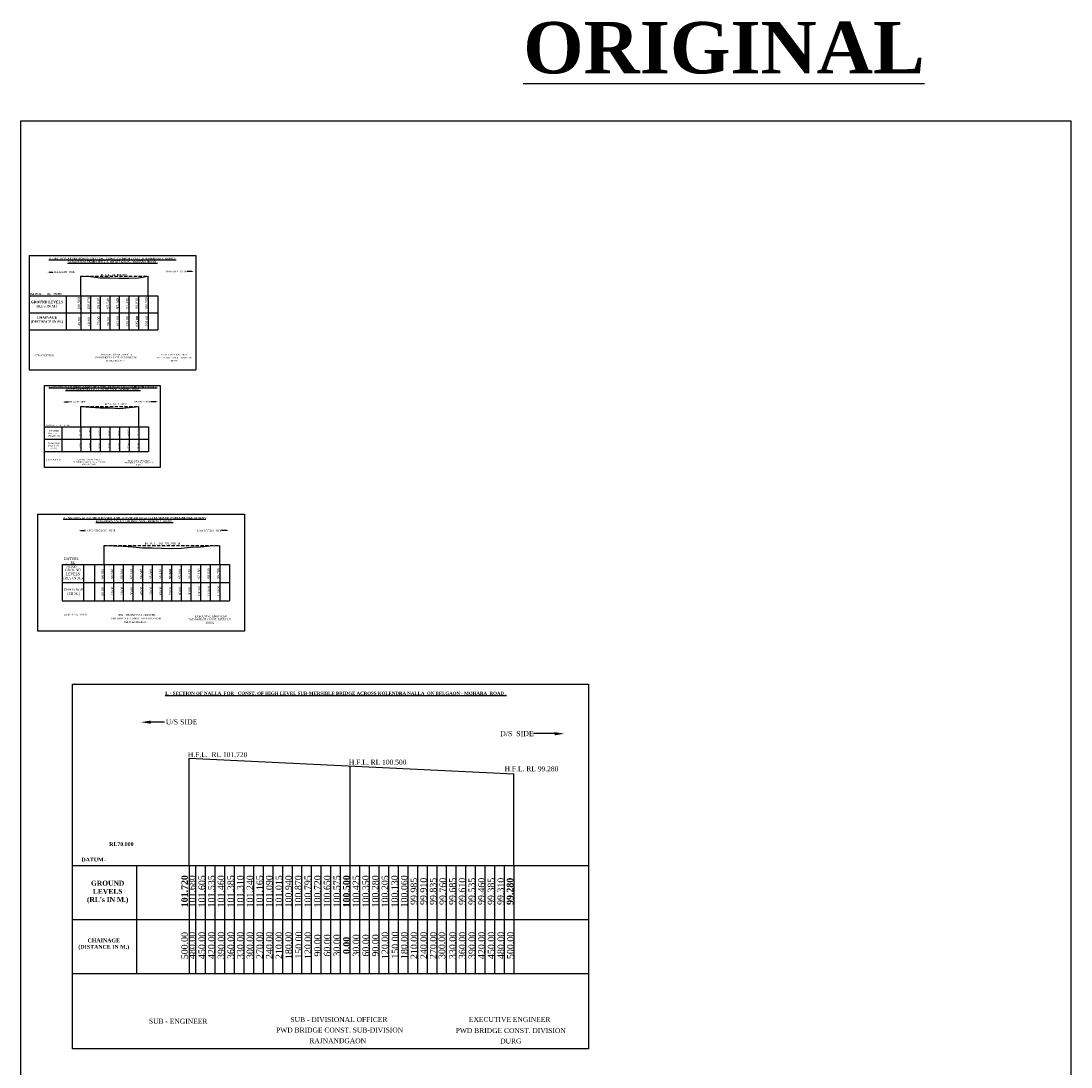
# Model space of a CAD drawing. Header units: millimetres. Extents: x -1995464 to 2763072, y 540154 to 1556955.
# Tile 21 of 24: x 1518626 to 1681935, y 1364919 to 1527696. Entities that reach past the tile are written whole.
import ezdxf

# ---------------------------------------------------------------- set-up
doc = ezdxf.new("R2010")
doc.units = ezdxf.units.MM
doc.header["$MEASUREMENT"] = 0
doc.linetypes.add('DASED', pattern=[0.375, 0.25, -0.125])
doc.styles.get("Standard").update_dxf_attribs({"font": 'times.ttf'})

msp = doc.modelspace()

# ---------------------------------------------------------------- linework, layer by layer
at = {"color": 0, "lineweight": 25, "ltscale": 2000}
for p, q in [((1519885.1, 1491203.3), (1519885.1, 1473384.8)), ((1519885.1, 1491203.3), (1545836.3, 1491203.3)), ((1545836.3, 1491203.3), (1545836.3, 1473384.8)), ((1519885.1, 1484946.7), (1539911.4, 1484946.7)), ((1525669.4, 1484969.2), (1525669.4, 1479636.7)), ((1519885.1, 1473384.8), (1545836.3, 1473384.8)), ((1522260.5, 1464545.2), (1538456.5, 1464545.2)), ((1524957.7, 1464545.2), (1524957.7, 1460699.4)), ((1527957.4, 1464545.2), (1527957.4, 1460699.4)), ((1529457.3, 1464545.2), (1529457.3, 1460699.4)), ((1530957.2, 1464545.2), (1530957.2, 1460699.4)), ((1532457.1, 1464545.2), (1532457.1, 1460699.4)), ((1533956.9, 1464545.2), (1533956.9, 1460699.4)), ((1535456.8, 1464545.2), (1535456.8, 1460699.4)), ((1536956.7, 1464545.2), (1536956.7, 1460699.4)), ((1538456.5, 1464545.2), (1538456.5, 1460699.4)), ((1522260.5, 1462622.3), (1538456.5, 1462622.3)), ((1522260.5, 1460699.4), (1538456.5, 1460699.4)), ((1525017.8, 1443128.1), (1525017.8, 1437471.5)), ((1528364.7, 1443128.1), (1528364.7, 1437471.5)), ((1528364.7, 1443128.1), (1528364.7, 1437471.5)), ((1530038.1, 1443128.1), (1530038.1, 1437471.5)), ((1531537.7, 1443128.1), (1531537.7, 1437471.5)), ((1533037.2, 1443128.1), (1533037.2, 1437471.5)), ((1534536.7, 1443128.1), (1534536.7, 1437471.5)), ((1536036.2, 1443128.1), (1536036.2, 1437471.5)), ((1537535.8, 1443128.1), (1537535.8, 1437471.5)), ((1539035.3, 1443128.1), (1539035.3, 1437471.5)), ((1540534.8, 1443128.1), (1540534.8, 1437471.5)), ((1542034.4, 1443128.1), (1542034.4, 1437471.5)), ((1543533.9, 1443128.1), (1543533.9, 1437471.5)), ((1545033.4, 1443128.1), (1545033.4, 1437471.5)), ((1546532.9, 1443128.1), (1546532.9, 1437471.5)), ((1548032.5, 1443128.1), (1548032.5, 1437471.5)), ((1549532, 1443128.1), (1549532, 1437471.5)), ((1551031.5, 1443128.1), (1551031.5, 1437471.5)), ((1538808.4, 1418612.5), (1540966.6, 1418612.5)), ((1526622.7, 1396257.8), (1606876.7, 1396257.8)), ((1536585.8, 1396257.8), (1536585.8, 1379462))]:
    msp.add_line(p, q, dxfattribs=at)
at = {"lineweight": 25, "ltscale": 2000}
for p, q in [((1523061.3, 1488626.1), (1523579.6, 1488626.1)), ((1545190.6, 1488698.9), (1544402.6, 1488698.9)), ((1525460.1, 1468412), (1525978.4, 1468412)), ((1539613.2, 1468450.5), (1538825.3, 1468450.5)), ((1527920.6, 1448400.6), (1528438.9, 1448400.6)), ((1550617.4, 1448401.9), (1549829.5, 1448401.9)), ((1601606.9, 1416818.9), (1598326, 1416818.9))]:
    msp.add_line(p, q, dxfattribs=at)
at = {"color": 1, "lineweight": 25, "ltscale": 2000}
for p, q in [((1527921.7, 1484946.7), (1527921.7, 1487996.7)), ((1527921.7, 1487996.7), (1529420.4, 1487953.7)), ((1529420.4, 1487953.7), (1530919.1, 1487749.7)), ((1530919.1, 1487749.7), (1532417.8, 1487720.7)), ((1536914, 1487747.7), (1538412.7, 1487996.7)), ((1538412.7, 1484946.7), (1538412.7, 1487996.7)), ((1532417.8, 1487720.7), (1533916.6, 1487660.7)), ((1533916.6, 1487660.7), (1535415.3, 1487685.7)), ((1535415.3, 1487685.7), (1536914, 1487747.7)), ((1527957.4, 1464545.2), (1527957.4, 1467717.2)), ((1527957.4, 1467717.2), (1529457.3, 1467604.2)), ((1529457.3, 1467604.2), (1530957.2, 1467477.2)), ((1530957.2, 1467477.2), (1532457.1, 1467496.2)), ((1532457.1, 1467496.2), (1533956.9, 1467396.2)), ((1533956.9, 1467396.2), (1535456.8, 1467528.2)), ((1535456.8, 1467528.2), (1536956.7, 1467717.2)), ((1536956.7, 1464545.2), (1536956.7, 1467717.2)), ((1531537.7, 1443128.1), (1531537.7, 1446056.1)), ((1531537.7, 1446056.1), (1533037.2, 1446012.1)), ((1533037.2, 1446012.1), (1534536.7, 1445964.1)), ((1534536.7, 1445964.1), (1536036.2, 1445880.1)), ((1536036.2, 1445880.1), (1537535.8, 1445732.1)), ((1537535.8, 1445732.1), (1539035.3, 1445716.1)), ((1539035.3, 1445716.1), (1540534.8, 1445671.1)), ((1540534.8, 1445671.1), (1542034.4, 1445632.1)), ((1542034.4, 1445632.1), (1543533.9, 1445657.1)), ((1543533.9, 1445657.1), (1545033.4, 1445815.1)), ((1545033.4, 1445815.1), (1546532.9, 1445844.1)), ((1546532.9, 1445844.1), (1548032.5, 1446012.1)), ((1548032.5, 1446012.1), (1549532, 1446056.1)), ((1549532, 1443128.1), (1549532, 1446056.1)), ((1544777.2, 1396257.8), (1544777.2, 1412977.8)), ((1544777.2, 1412977.8), (1595277.2, 1410537.8)), ((1569777.2, 1411769.9), (1569777.2, 1379462)), ((1595277.2, 1396257.8), (1595277.2, 1410537.8)), ((1544777.2, 1396257.8), (1544777.2, 1379462)), ((1545777.2, 1396257.8), (1545777.2, 1379462)), ((1547277.2, 1396257.8), (1547277.2, 1379462)), ((1548777.2, 1396257.8), (1548777.2, 1379462)), ((1550277.2, 1396257.8), (1550277.2, 1379462)), ((1551777.2, 1396257.8), (1551777.2, 1379462)), ((1553277.2, 1396257.8), (1553277.2, 1379462)), ((1554777.2, 1396257.8), (1554777.2, 1379462)), ((1556277.2, 1396257.8), (1556277.2, 1379462)), ((1557777.2, 1396257.8), (1557777.2, 1379462)), ((1559277.2, 1396257.8), (1559277.2, 1379462)), ((1560777.2, 1396257.8), (1560777.2, 1379462)), ((1562277.2, 1396257.8), (1562277.2, 1379462)), ((1563777.2, 1396257.8), (1563777.2, 1379462)), ((1565277.2, 1396257.8), (1565277.2, 1379462)), ((1566777.2, 1396257.8), (1566777.2, 1379462)), ((1568277.2, 1396257.8), (1568277.2, 1379462)), ((1571277.2, 1396257.8), (1571277.2, 1379462)), ((1572777.2, 1396257.8), (1572777.2, 1379462)), ((1574277.2, 1396257.8), (1574277.2, 1379462)), ((1575777.2, 1396257.8), (1575777.2, 1379462)), ((1577277.2, 1396257.8), (1577277.2, 1379462)), ((1578777.2, 1396257.8), (1578777.2, 1379462)), ((1580277.2, 1396257.8), (1580277.2, 1379462)), ((1581777.2, 1396257.8), (1581777.2, 1379462)), ((1583277.2, 1396257.8), (1583277.2, 1379462)), ((1584777.2, 1396257.8), (1584777.2, 1379462)), ((1586277.2, 1396257.8), (1586277.2, 1379462)), ((1587777.2, 1396257.8), (1587777.2, 1379462)), ((1589277.2, 1396257.8), (1589277.2, 1379462)), ((1590777.2, 1396257.8), (1590777.2, 1379462)), ((1592277.2, 1396257.8), (1592277.2, 1379462)), ((1593777.2, 1396257.8), (1593777.2, 1379462)), ((1595277.2, 1396257.8), (1595277.2, 1379462))]:
    msp.add_line(p, q, dxfattribs=at)
at = {"color": 1, "linetype": 'DASED', "lineweight": 25, "ltscale": 2000}
for p, q in [((1527921.7, 1487996.7), (1538412.7, 1487996.7)), ((1527957.4, 1467717.2), (1536956.7, 1467717.2)), ((1531537.7, 1446056.1), (1549532, 1446056.1))]:
    msp.add_line(p, q, dxfattribs=at)
for p, q in [((1527921.7, 1484946.7), (1527921.7, 1479614.1)), ((1529420.4, 1484946.7), (1529420.4, 1479614.1)), ((1530919.1, 1484946.7), (1530919.1, 1479614.1)), ((1532417.8, 1484946.7), (1532417.8, 1479614.1)), ((1533916.6, 1484946.7), (1533916.6, 1479614.1)), ((1535415.3, 1484946.7), (1535415.3, 1479614.1)), ((1536914, 1484946.7), (1536914, 1479614.1)), ((1538412.7, 1484946.7), (1538412.7, 1479614.1)), ((1539911.4, 1484946.7), (1539911.4, 1479614.1)), ((1529420.4, 1483612.4), (1529420.4, 1479614.1)), ((1532417.8, 1483612.4), (1532417.8, 1479614.1)), ((1521263.6, 1450953.4), (1553403.9, 1450953.4)), ((1525017.8, 1443128.1), (1551031.5, 1443128.1)), ((1525017.8, 1440299.8), (1551031.5, 1440299.8)), ((1525017.8, 1437471.5), (1551031.5, 1437471.5))]:
    msp.add_line(p, q)
at = {"ltscale": 2000}
for p, q in [((1519885.1, 1482280.4), (1539911.4, 1482280.4)), ((1519885.1, 1479614.1), (1539911.4, 1479614.1)), ((1526622.7, 1387856.6), (1606876.7, 1387856.6)), ((1526622.7, 1379462), (1606876.7, 1379462))]:
    msp.add_line(p, q, dxfattribs=at)
at = {"color": 2, "lineweight": 25, "ltscale": 2000}
msp.add_lwpolyline([(1518625.6, 1512136.6), (1681935.1, 1512136.6), (1681935.1, 1247173.8), (1518625.6, 1247173.8)], close=True, dxfattribs=at)
msp.add_lwpolyline([(1522260.5, 1470955), (1540259, 1470955), (1540259, 1458227.5), (1522260.5, 1458227.5)], close=True)
msp.add_lwpolyline([(1553403.9, 1450953.4), (1553403.9, 1432768.7), (1521263.6, 1432768.7), (1521263.6, 1450953.4)])
at = {"lineweight": 25, "ltscale": 2000}
msp.add_lwpolyline([(1526622.7, 1424476.7), (1606876.7, 1424476.7), (1606876.7, 1367724.5), (1526622.7, 1367724.5)], close=True, dxfattribs=at)
at = {"ltscale": 2000}
for points in [[(1523061.8, 1488679), (1523061.8, 1488558.9), (1522701.7, 1488618.9)], [(1545197.8, 1488630.3), (1545197.8, 1488750.4), (1545558, 1488690.3)], [(1525460.7, 1468464.9), (1525460.7, 1468344.8), (1525100.5, 1468404.8)], [(1539620.5, 1468382), (1539620.5, 1468502.1), (1539980.6, 1468442)], [(1527921.2, 1448453.4), (1527921.2, 1448333.3), (1527561, 1448393.4)], [(1550624.6, 1448333.3), (1550624.6, 1448453.4), (1550984.8, 1448393.4)], [(1601637.2, 1416533.5), (1601637.2, 1417033.4), (1603136.8, 1416783.4)]]:
    msp.add_solid(points, dxfattribs=at)
at = {"color": 0, "lineweight": 25, "ltscale": 2000}
msp.add_solid([(1538810.7, 1418832.5), (1538810.7, 1418332.6), (1537311.1, 1418582.6)], dxfattribs=at)

# ---------------------------------------------------------------- texts
for s, insert, char_height, width, attachment_point in [('{\\fTimes New Roman|b1|i0|c0|p18;\\LORIGINAL}', (1596734.5, 1527554), 8000, 62180.555, 1), ('{\\fTimes New Roman|b1|i0|c0|p18;\\LX - SECTION AT PROPOSED  SITE FOR   CONST. OF HIGH LEVEL SUB-MERSIBLE BRIDGE ACROSS KOLENDRA NALLA\\fTimes New Roman|b1|i1|c0|p18; \\fTimes New Roman|b1|i0|c0|p18; ON BELGAON - MOHARA  ROAD .}', (1532874.8, 1490876.6), 300, 20813.641, 2), ('BELGAON  SIDE', (1523631.3, 1488791), 300, 62206.114, 1), ('MOHARA  SIDE', (1541065.2, 1488864.5), 300, 62206.114, 1), ('{\\H1.124x; \\fTimes New Roman|b1|i0|c0|p18;DATUM.  -    RL   70.000 \\H0.6665x; }', (1522421.6, 1485381.6), 266.912, 4899.949, 2), ("\\pt3237;{\\fTimes New Roman|b1|i0|c0|p18;GROUND LEVELS (RL's IN M.)}", (1522659.1, 1484159.6), 380.92, 5379.451, 2), ('{\\fTimes New Roman|b1|i0|c0|p18;CHAINAGE (DISTANCE IN M.)}', (1522656.9, 1481751.9), 380.92, 5379.451, 2), ('SUB - ENGINEER', (1522225.3, 1475754.2), 250, 4382.783, 2), ('PWD BRIDGE CONST. SUB-DIVISION', (1533424.9, 1475446.5), 250, 6455.053, 2), ('SUB - DIVISIONAL OFFICER', (1533491.6, 1475900.1), 250, 5174.418, 2), ('RAJNANDGAON', (1533359.5, 1474939.9), 250, 4382.783, 2), ('PWD BRIDGE CONST. DIVISION', (1542407.4, 1475426.8), 250, 5761.772, 2), ('EXECUTIVE ENGINEER', (1542544.4, 1475896.8), 250, 4382.783, 2), ('DURG', (1542458.4, 1474924.2), 250, 4382.783, 2), ('{\\fTimes New Roman|b1|i0|c0|p18;\\LX - SECTION AT CH. 500 M U/S SIDE FOR   CONST. OF HIGH LEVEL SUB-MERSIBLE BRIDGE ACROSS KOLENDRA NALLA\\fTimes New Roman|b1|i1|c0|p18; \\fTimes New Roman|b1|i0|c0|p18; ON BELGAON - MOHARA  ROAD .}', (1531375, 1470887.5), 250, 17552.911, 2), ('BELGAON  SIDE', (1526004.4, 1468542.7), 233.08, 62206.114, 1), ('H. F. L.  RL 101.720 M', (1533372.4, 1468173.5), 233.08, 30571.133, 2), ('MOHARA  SIDE', (1536283.8, 1468581.3), 233.08, 62206.114, 1), ('{\\H1.943x; DATUM.  -    RL   70.000 } ', (1524304.9, 1464896.3), 119.99, 4017.755, 2), ("GROUND LEVELS      (RL's IN M.)", (1523735.2, 1464032.7), 233.08, 2349.476, 2), ('CHAINAGE (DISTANCE IN M.)', (1523727.7, 1462126.1), 233.08, 1775.811, 2), ('SUB - ENGINEER', (1523704, 1459538.3), 200, 5174.418, 2), ('PWD BRIDGE CONST. SUB-DIVISION', (1529208, 1459170.2), 200, 5174.418, 2), ('SUB - DIVISIONAL OFFICER', (1529254.8, 1459524.6), 200, 5174.418, 2), ('RAJNANDGAON', (1529162.4, 1458815.7), 200, 5174.418, 2), ('PWD BRIDGE CONST. DIVISION', (1536830.1, 1459069.9), 200, 5174.418, 2), ('EXECUTIVE ENGINEER', (1536954, 1459396), 200, 5174.418, 2), ('DURG', (1536891.4, 1458743.6), 200, 5174.418, 2), ('{\\fTimes New Roman|b1|i0|c0|p18;\\LX - SECTION AT CH. 500 M D/S SIDE FOR   CONST. OF HIGH LEVEL SUB-MERSIBLE BRIDGE ACROSS KOLENDRA NALLA\\fTimes New Roman|b1|i1|c0|p18; \\fTimes New Roman|b1|i0|c0|p18; ON BELGAON - MOHARA  ROAD .}', (1536275.9, 1450511.4), 300, 23538.544, 2), ('RAJNANDGAON   SIDE', (1528487.3, 1448518.7), 300, 62206.114, 1), ('KAWARDHA  SIDE', (1545955, 1448528.4), 300, 62206.114, 1), ('{\\H1.716x;H. F. L.  RL 99.280 M}', (1540683.5, 1446583.7), 233.08, 30571.133, 2), (' DATUM.  -    RL   70.000  ', (1526444.4, 1444223.9), 380.92, 2771.291, 2), ("GROUND LEVELS (RL's IN M.)", (1526705.3, 1442468.1), 380.92, 3244.561, 2), ('CHAINAGE ( IN M.)', (1526779.8, 1439406.9), 380.92, 3163.986, 2), ('SUB - ENGINEER', (1527088.9, 1435481.2), 300, 7761.626, 2), ('PWD BRIDGE CONST. SUB-DIVISION', (1536506.7, 1434865.2), 300, 7761.626, 2), ('SUB - DIVISIONAL OFFICER', (1536576.9, 1435396.7), 300, 7761.626, 2), ('RAJNANDGAON', (1536438.3, 1434333.5), 300, 7761.626, 2), ('PWD BRIDGE CONST. DIVISION', (1547939.9, 1434714.8), 300, 7761.626, 2), ('EXECUTIVE ENGINEER', (1548125.6, 1435203.9), 300, 7761.626, 2), ('DURG', (1548031.9, 1434225.3), 300, 7761.626, 2), ('{\\fTimes New Roman|b1|i0|c0|p18;\\LL - SECTION OF NALLA  FOR   CONST. OF HIGH LEVEL SUB-MERSIBLE BRIDGE ACROSS KOLENDRA NALLA\\fTimes New Roman|b1|i1|c0|p18; \\fTimes New Roman|b1|i0|c0|p18; ON BELGAON - MOHARA  ROAD .}', (1567601.3, 1423323.4), 500, 80556.375, 2), ('D/S  SIDE', (1593142.2, 1417201.9), 800, 129510.714, 1), ('H.F.L.  RL 101.720', (1549210.5, 1413908.7), 764.34, 11670.607, 2), ('H.F.L. RL 100.500', (1574105, 1412738.4), 764.34, 11670.607, 2), ('H.F.L. RL 99.280', (1598028.7, 1411704.4), 764.34, 11670.607, 2), (' {\\fTimes New Roman|b1|i0|c0|p18;\\H0.7848x;RL70.000 \\H3.345x; }', (1534235, 1399909.5), 764.34, 3683.635, 2), (' {\\fTimes New Roman|b1|i0|c0|p18;\\H0.7848x;DATUM-  }', (1529756.9, 1397499.8), 764.34, 5483.926, 2), ("{\\fTimes New Roman|b1|i0|c0|p18;GROUND LEVELS (RL's IN M.)}", (1532102.7, 1393910.6), 764.34, 6726.7, 2), ('{\\fTimes New Roman|b1|i0|c0|p18;CHAINAGE (DISTANCE IN M.)}', (1531496, 1384920.2), 599.851, 8075.653, 2), ('SUB - ENGINEER', (1543068.2, 1372428.5), 764.34, 9124.785, 2), ('SUB - DIVISIONAL OFFICER', (1568078.1, 1372683.1), 764.34, 19664.567, 2), ('EXECUTIVE ENGINEER', (1594628.1, 1372711.7), 764.34, 19664.567, 2), ('PWD BRIDGE CONST. SUB-DIVISION', (1568182.9, 1371049.2), 764.34, 22628.894, 2), ('PWD BRIDGE CONST. DIVISION', (1594791.7, 1370971.2), 764.34, 19664.567, 2), ('RAJNANDGAON', (1567884.2, 1369385.9), 764.34, 19829.254, 2), ('DURG', (1594808, 1369342.2), 764.34, 19664.567, 2)]:
    msp.add_mtext(s, dxfattribs=dict(insert=insert, char_height=char_height, width=width, attachment_point=attachment_point))
at = {"color": 0, "linetype": 'ByBlock', "lineweight": -2, "ltscale": 2000, "insert": (1531039.2, 1488338.2), "char_height": 300, "width": 4994.334, "attachment_point": 1}
msp.add_mtext('\\pi-2700,l2700,t2700;{\\fTimes New Roman|b1|i0|c0|p18;\\C256;H. F. L.  RL 100.500}', dxfattribs=at)
at = {"attachment_point": 2, "rotation": 90}
for s, insert, char_height, width in [('100.500', (1527441.7, 1483752.5), 400, 974.759), ('100.070', (1528940.4, 1483752.5), 400, 974.759), ('98.030', (1530439.2, 1483752.5), 400, 974.759), ('97.740', (1531937.9, 1483752.5), 400, 974.759), ('{\\fTimes New Roman|b1|i0|c0|p18;97.140}', (1533436.6, 1483752.5), 400, 974.759), ('97.390', (1534935.3, 1483752.5), 400, 974.759), ('98.010', (1536434, 1483752.5), 400, 974.759), ('100.500', (1537932.7, 1483752.5), 400, 974.759), ('45.00', (1527480.2, 1480982.3), 400, 974.759), ('60.00', (1528978.9, 1480982.3), 400, 974.759), ('75.00', (1530503.9, 1481030), 400, 974.759), ('90.00', (1531990.6, 1480977.5), 400, 974.759), ('105.00', (1533476.8, 1480959.1), 400, 974.759), ('120.00', (1534981.1, 1480942), 400, 974.759), ('{\\fTimes New Roman|b1|i0|c0|p18;135.00}', (1536482.4, 1480911.6), 400, 974.759), ('150.00', (1537987.6, 1480977.8), 400, 974.759), ('\\pt233.1;101.720', (1527709.7, 1463667.6), 233.08, 975.512), ('100.590', (1529226.6, 1463674), 233.08, 975.512), ('99.320', (1530726.5, 1463649.1), 233.08, 975.512), ('99.510', (1532226.4, 1463649.1), 233.08, 975.512), ('98.510', (1533726.2, 1463649.1), 233.08, 975.512), ('99.830', (1535226.1, 1463649.1), 233.08, 975.512), ('101.720', (1536726, 1463649.1), 233.08, 975.512), ('0.00', (1527718, 1461617.6), 233.08, 975.512), ('15.00', (1529217.9, 1461592.7), 233.08, 975.512), ('30.00', (1530717.7, 1461592.7), 233.08, 975.512), ('45.00', (1532217.6, 1461592.7), 233.08, 975.512), ('60.00', (1533717.5, 1461592.7), 233.08, 975.512), ('75.00', (1535217.3, 1461592.7), 233.08, 975.512), ('90.00', (1536717.2, 1461592.7), 233.08, 975.512), ('99.280', (1531145.2, 1441644.8), 380.92, 975.291), ('98.840', (1532644.8, 1441644.8), 380.92, 975.291), ('98.360', (1534144.3, 1441644.8), 380.92, 975.291), ('97.520', (1535643.8, 1441644.8), 380.92, 975.291), ('96.040', (1537143.4, 1441644.8), 380.92, 975.291), ('95.880', (1538642.9, 1441644.8), 380.92, 975.291), ('95.430', (1540142.4, 1441644.8), 380.92, 975.291), ('{\\fTimes New Roman|b1|i0|c0|p18;95.040}', (1541641.9, 1441644.8), 380.92, 975.291), ('95.290', (1543141.5, 1441644.8), 380.92, 975.291), ('96.870', (1544641, 1441644.8), 380.92, 975.291), ('97.160', (1546119.6, 1441679.2), 380.92, 975.291), ('98.840', (1547619.1, 1441704.1), 380.92, 975.291), ('99.280', (1549118.7, 1441704.1), 380.92, 975.291), ('00.00', (1531137.7, 1438931.3), 380.92, 975.291), ('10.00', (1532646.9, 1439006.3), 380.92, 975.291), ('20.00', (1534146.4, 1439006.3), 380.92, 975.291), ('30.00', (1535645.9, 1438981.4), 380.92, 975.291), ('40.00', (1537145.4, 1439006.3), 380.92, 975.291), ('50.00', (1538645, 1439006.3), 380.92, 975.291), ('60.00', (1540144.5, 1439006.3), 380.92, 975.291), ('70.00', (1541644, 1439006.3), 380.92, 975.291), ('80.00', (1543143.6, 1438981.4), 380.92, 975.291), ('90.00', (1544643.1, 1438981.4), 380.92, 975.291), ('100.00', (1546142.6, 1438981.4), 380.92, 975.291), ('110.00', (1547642.2, 1439006.3), 380.92, 975.291), ('120.00', (1549141.7, 1439006.3), 380.92, 975.291), ('\\pt295.2;{\\fTimes New Roman|b1|i0|c0|p18;101.720}', (1543557, 1392277.9), 1019.12, 975.355), ('\\pt295.2;101.680', (1544718.7, 1392259.6), 1019.12, 975.355), ('\\pt295.2;101.605', (1546218.7, 1392259.6), 1019.12, 975.355), ('\\pt295.2;101.535', (1547718.7, 1392256.3), 1019.12, 975.355), ('\\pt295.2;101.460', (1549218.7, 1392256.3), 1019.12, 975.355), ('\\pt295.2;101.385', (1550718.7, 1392256.3), 1019.12, 975.355), ('\\pt295.2;101.310', (1552218.7, 1392256.3), 1019.12, 975.355), ('\\pt295.2;101.240', (1553718.7, 1392253.1), 1019.12, 975.355), ('\\pt295.2;101.165', (1555218.7, 1392256.3), 1019.12, 975.355), ('\\pt295.2;101.090', (1556718.7, 1392256.3), 1019.12, 975.355), ('\\pt295.2;101.015', (1558218.7, 1392256.3), 1019.12, 975.355), ('\\pt295.2;100.940', (1559718.7, 1392256.3), 1019.12, 975.355), ('\\pt295.2;100.870', (1561218.7, 1392256.3), 1019.12, 975.355), ('\\pt295.2;100.795', (1562718.7, 1392253.1), 1019.12, 975.355), ('\\pt295.2;100.720', (1564218.7, 1392253.1), 1019.12, 975.355), ('\\pt295.2;100.650', (1565718.7, 1392253.1), 1019.12, 975.355), ('\\pt295.2;100.575', (1567218.7, 1392253.1), 1019.12, 975.355), ('\\pt295.2;{\\fTimes New Roman|b1|i0|c0|p18;100.500}', (1568718.7, 1392253.1), 1019.12, 975.355), ('\\pt295.2;100.425', (1570218.7, 1392253.1), 1019.12, 975.355), ('\\pt295.2;100.350', (1571718.7, 1392253.1), 1019.12, 975.355), ('\\pt295.2;100.280', (1573218.7, 1392253.1), 1019.12, 975.355), ('\\pt295.2;100.205', (1574718.7, 1392256.3), 1019.12, 975.355), ('\\pt295.2;100.130', (1576218.7, 1392253.1), 1019.12, 975.355), ('\\pt295.2;100.060', (1577718.7, 1392253.1), 1019.12, 975.355), ('\\pt295.2;99.985', (1579218.7, 1392256.3), 1019.12, 975.355), ('\\pt295.2;99.910', (1580718.7, 1392253.1), 1019.12, 975.355), ('\\pt295.2;99.835', (1582218.7, 1392256.3), 1019.12, 975.355), ('\\pt295.2;99.760', (1583718.7, 1392253.1), 1019.12, 975.355), ('\\pt295.2;99.685', (1585218.7, 1392256.3), 1019.12, 975.355), ('\\pt295.2;99.610', (1586718.7, 1392253.1), 1019.12, 975.355), ('\\pt295.2;99.535', (1588218.7, 1392253.1), 1019.12, 975.355), ('\\pt295.2;99.460', (1589718.7, 1392256.3), 1019.12, 975.355), ('\\pt295.2;99.385', (1591218.7, 1392256.3), 1019.12, 975.355), ('\\pt295.2;99.310', (1592718.7, 1392256.3), 1019.12, 975.355), ('\\pt295.2;{\\fTimes New Roman|b1|i0|c0|p18;99.280}', (1594176.3, 1392256.3), 1019.12, 975.355), ('500.00', (1543559.4, 1383809.8), 1019.12, 975.355), ('480.00', (1544728, 1383837.9), 1019.12, 975.355), ('450.00', (1546228, 1383837.9), 1019.12, 975.355), ('420.00', (1547728, 1383837.9), 1019.12, 975.355), ('390.00', (1549228, 1383837.9), 1019.12, 975.355), ('360.00', (1550728, 1383837.9), 1019.12, 975.355), ('330.00', (1552228, 1383837.9), 1019.12, 975.355), ('300.00', (1553728, 1383837.9), 1019.12, 975.355), ('270.00', (1555228, 1383837.9), 1019.12, 975.355), ('240.00', (1556728, 1383837.9), 1019.12, 975.355), ('210.00', (1558228, 1383837.9), 1019.12, 975.355), ('180.00', (1559728, 1383837.9), 1019.12, 975.355), ('150.00', (1561295.5, 1383892.3), 1019.12, 975.355), ('120.00', (1562728, 1383837.9), 1019.12, 975.355), ('90.00', (1564228, 1383837.9), 1019.12, 975.355), ('60.00', (1565728, 1383837.9), 1019.12, 975.355), ('30.00', (1567228, 1383837.9), 1019.12, 975.355), ('{\\fTimes New Roman|b1|i0|c0|p18;0.00}', (1568728, 1383837.9), 1019.12, 975.355), ('30.00', (1570228, 1383837.9), 1019.12, 975.355), ('60.00', (1571728, 1383837.9), 1019.12, 975.355), ('90.00', (1573228, 1383837.9), 1019.12, 975.355), ('120.00', (1574728, 1383837.9), 1019.12, 975.355), ('150.00', (1576295.5, 1383892.3), 1019.12, 975.355), ('180.00', (1577728, 1383837.9), 1019.12, 975.355), ('210.00', (1579228, 1383837.9), 1019.12, 975.355), ('240.00', (1580728, 1383837.9), 1019.12, 975.355), ('270.00', (1582228, 1383837.9), 1019.12, 975.355), ('300.00', (1583578, 1383837.9), 1019.12, 975.355), ('330.00', (1585228, 1383837.9), 1019.12, 975.355), ('360.00', (1586728, 1383837.9), 1019.12, 975.355), ('390.00', (1588228, 1383837.9), 1019.12, 975.355), ('420.00', (1589728, 1383837.9), 1019.12, 975.355), ('450.00', (1591228, 1383837.9), 1019.12, 975.355), ('480.00', (1592728, 1383837.9), 1019.12, 975.355), ('500.00', (1594228, 1383837.9), 1019.12, 975.355)]:
    msp.add_mtext(s, dxfattribs=dict(at, insert=insert, char_height=char_height, width=width))
at = {"color": 0, "lineweight": 25, "ltscale": 2000, "insert": (1541148.7, 1419034.4), "char_height": 800, "width": 129510.714, "attachment_point": 1}
msp.add_mtext('U/S SIDE', dxfattribs=at)

doc.saveas('drawing.dxf')
